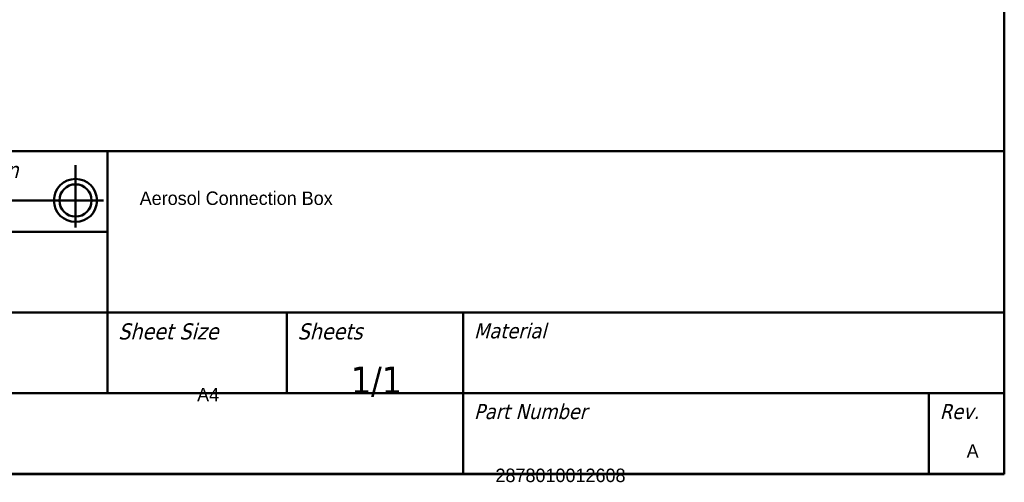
# Model space of a CAD drawing. Header units: millimetres. Extents: x 20 to 574, y 18 to 400.
# Tile 5 of 11: x 391 to 574, y 18 to 104. Entities that reach past the tile are written whole.
import ezdxf
from ezdxf.enums import TextEntityAlignment as Align

# ---------------------------------------------------------------- set-up
doc = ezdxf.new("R2018")
doc.units = ezdxf.units.MM
doc.header["$LTSCALE"] = 2
doc.layers.add('Border (ISO)', color=7, linetype='Continuous', lineweight=50)
doc.layers.add('Title (ISO)', color=7, linetype='Continuous', lineweight=50)
doc.styles.add('Note Text (ISO)', font='tahoma.ttf')
doc.styles.get("Standard").update_dxf_attribs({"font": 'tahoma.ttf'})

# ---------------------------------------------------------------- blocks, each defined once
blk = doc.blocks.new('Borders Border')
at = {"layer": 'Border (ISO)'}
for p, q in [((287, 200), (287, 10)), ((287, 10), (10, 10))]:
    blk.add_line(p, q, dxfattribs=at)
blk = doc.blocks.new('Title Blocks JKE')
at = {"layer": 'Title (ISO)'}
for p, q in [((100.889, 162.131), (290.889, 162.131)), ((207.556, 162.131), (207.556, 139.631)), ((290.889, 162.131), (290.889, 132.131)), ((204.591, 155.047), (204.591, 160.836)), ((207.201, 157.547), (192.342, 157.547)), ((140.889, 154.631), (207.556, 154.631)), ((140.889, 147.131), (290.889, 147.131)), ((224.222, 147.131), (224.222, 139.631)), ((240.61, 147.131), (240.61, 132.131)), ((140.889, 139.631), (290.889, 139.631)), ((283.889, 139.631), (283.889, 132.131)), ((290.889, 132.131), (100.889, 132.131))]:
    blk.add_line(p, q, dxfattribs=at)
for radius in [2, 1.5]:
    blk.add_circle((204.591, 157.547), radius, dxfattribs=at)
at = {"layer": 'Title (ISO)', "attachment_point": 1, "style": 'Note Text (ISO)'}
for s, insert, char_height in [('\\fTahoma|b0|i1;{\\H1.5000;Projection}', (190.468, 161.131), 1.5), ('\\fTahoma|b0|i1;{\\H1.5000;Sheet Size}', (208.556, 146.131), 1.5), ('\\fTahoma|b0|i1;{\\H1.5000;Sheets}', (225.222, 146.131), 1.5), ('\\fTahoma|b0|i1;{\\H1.4000;Material}', (241.61, 146.131), 1.4), ('\\fTahoma|b0|i1;{\\H1.4000;Part Number}', (241.61, 138.631), 1.4), ('\\fTahoma|b0|i1;{\\H1.4000;Rev.}', (284.889, 138.631), 1.4)]:
    blk.add_mtext(s, dxfattribs=dict(at, insert=insert, char_height=char_height))
at = {"layer": 'Title (ISO)', "insert": (232.556, 139.298), "char_height": 2.5, "attachment_point": 8, "line_spacing_factor": 2.4, "style": 'Note Text (ISO)'}
blk.add_mtext('\\fTahoma|b0|i0;{\\H2.5000;1/1}', dxfattribs=at)
at = {"layer": 'Title (ISO)', "lineweight": 30, "flags": 104}
for tag, p in [('DESCRIPTION', (210.556, 158.381)), ('TITLE', (210.556, 154.631)), ('SUBJECT', (210.556, 150.881))]:
    blk.add_attdef(tag, text='', height=2.5, dxfattribs=at).set_placement(p, align=Align.MIDDLE_LEFT)
for tag, height, p in [('MASS\\P3;', 2.5, (143.889, 147.631)), ('CREATION_DATE', 2.5, (177.222, 147.631)), ('Surface', 2.5, (143.889, 140.131)), ('MATERIAL', 2.5, (243.61, 140.131)), ('DESIGNER', 2.5, (177.222, 140.131)), ('Dimension', 2.5, (143.889, 132.631)), ('PART_NUMBER', 2.2, (243.61, 132.631))]:
    blk.add_attdef(tag, text='', height=height, dxfattribs=at).set_placement(p, align=Align.BOTTOM_LEFT)
blk.add_attdef('Sheet_Size', text='', height=2.5, dxfattribs=at).set_placement((215.889, 140.131), align=Align.BOTTOM_CENTER)
blk.add_attdef('REVISION_NUMBER', text='', height=2.2, dxfattribs=at).set_placement((287.389, 134.898), align=Align.MIDDLE_CENTER)

msp = doc.modelspace()

# ---------------------------------------------------------------- block references
at = {"xscale": 2, "yscale": 2, "zscale": 2}
msp.add_blockref('Borders Border', (0, 0), dxfattribs=at)
ref = msp.add_blockref('Title Blocks JKE', (-7.78, -244.26), dxfattribs=dict(xscale=2, yscale=2, zscale=2))
lines = msp.add_mtext('A4', dxfattribs={"layer": 'Title (ISO)', "insert": (424, 36), "char_height": 2.5, "attachment_point": 1})
ref.add_attrib('Sheet_Size', '', (424, 36), dxfattribs={"flags": 104}).embed_mtext(lines)
lines = msp.add_mtext('Aerosol Connection Box', dxfattribs={"layer": 'Title (ISO)', "insert": (413.33, 72.5), "char_height": 2.5, "attachment_point": 1})
ref.add_attrib('DESCRIPTION', '', (413.33, 72.5), dxfattribs={"flags": 104}).embed_mtext(lines)
lines = msp.add_mtext('A', dxfattribs={"layer": 'Title (ISO)', "insert": (567, 25.53), "char_height": 2.5, "attachment_point": 1})
ref.add_attrib('REVISION_NUMBER', '', (567, 25.53), dxfattribs={"flags": 104}).embed_mtext(lines)
lines = msp.add_mtext('2878010012608', dxfattribs={"layer": 'Title (ISO)', "insert": (479.44, 21), "char_height": 2.5, "attachment_point": 1})
ref.add_attrib('PART_NUMBER', '', (479.44, 21), dxfattribs={"flags": 104}).embed_mtext(lines)

doc.saveas('drawing.dxf')
